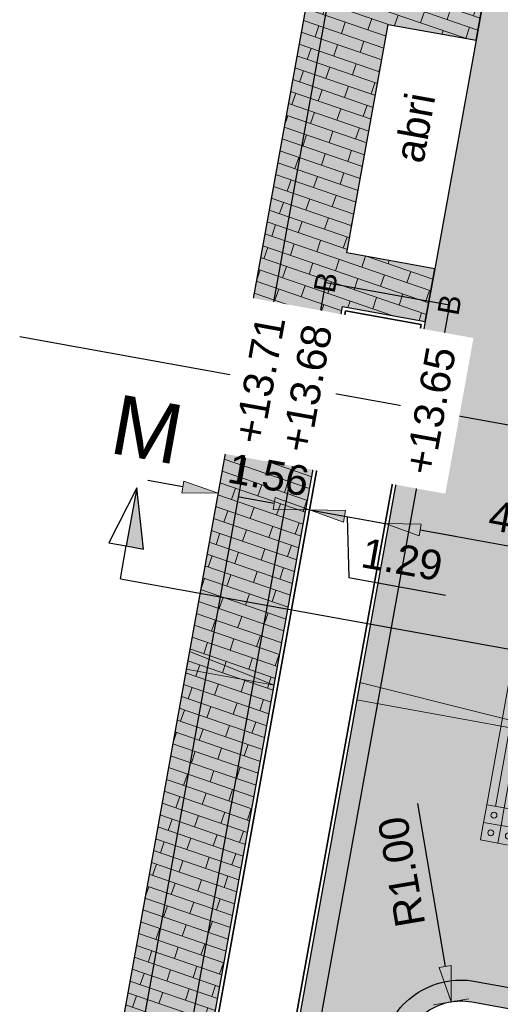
# Model space of a CAD drawing. Header units: metres. Extents: x 131295 to 132236, y 397710 to 398702.
# Tile 111 of 127: x 131681 to 131689, y 398648 to 398665. Entities that reach past the tile are written whole.
import ezdxf
from ezdxf.enums import TextEntityAlignment as Align

# ---------------------------------------------------------------- set-up
doc = ezdxf.new("R2010")
doc.units = ezdxf.units.M
doc.linetypes.add('AL-MATERIAALS', pattern=[2, 1, -1])
doc.layers.get('Defpoints').update_dxf_attribs({"color": 128})
for name, color, linetype, lineweight in [('N-D-dwarsprofiel situatie @ 0.2', 7, 'Continuous', 25), ('N-KO-opsluitband 60x200mm', 2, 'Continuous', 25), ('N-KO-opsluitband achterkant', 8, 'Continuous', 5), ('N-KO-tekst banden', 1, 'Continuous', 18), ('N-VH-afschotrichting @ 0.2', 250, 'Continuous', 18), ("N-VH-arcering 'MAT' grijs 254", 254, 'Continuous', 18), ('N-VH-arcering geleidelijntegels', 8, 'Continuous', 5), ('N-VH-arcering noppentegels', 8, 'Continuous', 5), ('N-VH-arcering SBS WF halfsteensverband', 8, 'Continuous', 5), ('X-AL-maatvoering', 1, 'Continuous', 18), ('X-AL-materiaalscheiding', 1, 'AL-MATERIAALS', 18), ('X-AL-planhoogte', 190, 'Continuous', 25), ('X-AL-tekst T2.5', 2, 'Continuous', 25)]:
    doc.layers.add(name, color=color, linetype=linetype, lineweight=lineweight)
doc.layers.add('N-IE-abri', color=190, linetype='Continuous', lineweight=18, true_color=0x7f00ff)
doc.layers.add("N-VH-arcering 'MAT' kleur 5 (roodbruin)", color=7, linetype='Continuous', lineweight=18, true_color=0xc5a6a0)
for name, color, linetype, plot in [('X-AL-contourlijnen', 30, 'Continuous', False), ('X-AL-hulplijn bandenlijnnummers', 30, 'Continuous', False), ('X-AL-hulplijn hoogtetekst', 190, 'Continuous', False)]:
    doc.layers.add(name, color=color, linetype=linetype, plot=plot)
doc.styles.add('CS Annotative', font='arial.ttf')
doc.dimstyles.new('CS Annotative', dxfattribs={"dimtxt": 2.5, "dimasz": 3, "dimexe": 0.18, "dimexo": 0.0625, "dimgap": 1, "dimtad": 1, "dimzin": 0, "dimdsep": 46, "dimtxsty": 'CS Annotative', "dimblk": 'CS Dimensionpijl', "dimcen": 0, "dimse1": 1, "dimse2": 1, "dimclrd": 256, "dimclre": 256, "dimclrt": 2, "dimadec": 0, "dimazin": 0, "dimtm": 1e-09, "dimtfac": 1, "dimtofl": 0, "dimtmove": 1, "dimatfit": 3, "dimfxl": 1, "dimtfillclr": 256, "dimtolj": 1, "dimtzin": 0, "dimarcsym": 0})

# ---------------------------------------------------------------- blocks, each defined once
blk = doc.blocks.new('CS Dimensionpijl')
h = blk.add_hatch(color=256)
h.dxf.hatch_style = 1
h.paths.add_polyline_path([(-1, -0.1667), (0, 0), (-1, 0.1667)])
at = {"flags": 128}
blk.add_lwpolyline([(0, 0.5), (0, -0.5)], dxfattribs=at)
blk.add_lwpolyline([(-1, -0.1667), (0, 0), (-1, 0.1667)], close=True, dxfattribs=at)
blk = doc.blocks.new('*D257')
at = {"layer": 'Defpoints', "color": 0, "transparency": 16777216}
for p in [(131684.366, 398657.637), (131685.901, 398657.359), (131685.723, 398656.375)]:
    blk.add_point(p, dxfattribs=at)
at = {"layer": 'X-AL-maatvoering', "lineweight": -2, "transparency": 16777216}
for p, q in [((131683.597, 398656.76), (131683.007, 398656.866)), ((131686.313, 398656.269), (131686.904, 398656.162))]:
    blk.add_line(p, q, dxfattribs=at)
at = {"layer": 'X-AL-maatvoering', "lineweight": -2, "transparency": 16777216, "xscale": 0.6000000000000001, "yscale": 0.6000000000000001, "zscale": 0.6000000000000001}
for p, rotation in [((131684.188, 398656.653), 349.7497511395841), ((131685.723, 398656.375), 169.749751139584)]:
    blk.add_blockref('CS Dimensionpijl', p, dxfattribs=dict(at, rotation=rotation))
at = {"layer": 'X-AL-maatvoering', "color": 2, "transparency": 16777216, "insert": (131685.036, 398656.962), "char_height": 0.5, "attachment_point": 5, "rotation": 349.7498, "style": 'CS Annotative'}
blk.add_mtext('\\A1;1.56', dxfattribs=at)
blk = doc.blocks.new('*D258')
at = {"layer": 'Defpoints', "color": 0, "transparency": 16777216}
for p in [(131685.901, 398657.359), (131686.994, 398656.145), (131686.703, 398654.537)]:
    blk.add_point(p, dxfattribs=at)
at = {"layer": 'X-AL-maatvoering', "lineweight": -2, "transparency": 16777216}
for p, q in [((131685.132, 398656.482), (131684.542, 398656.589)), ((131685.723, 398656.375), (131686.994, 398656.145)), ((131686.358, 398656.26), (131686.384, 398655.239)), ((131687.584, 398656.039), (131688.175, 398655.932)), ((131686.384, 398655.239), (131688.011, 398654.945))]:
    blk.add_line(p, q, dxfattribs=at)
at = {"layer": 'X-AL-maatvoering', "lineweight": -2, "transparency": 16777216, "xscale": 0.6000000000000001, "yscale": 0.6000000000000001, "zscale": 0.6000000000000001}
for p, rotation in [((131685.723, 398656.375), 349.749751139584), ((131686.994, 398656.145), 169.749751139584)]:
    blk.add_blockref('CS Dimensionpijl', p, dxfattribs=dict(at, rotation=rotation))
at = {"layer": 'X-AL-maatvoering', "color": 2, "transparency": 16777216, "insert": (131687.278, 398655.54), "char_height": 0.5, "attachment_point": 5, "rotation": 349.7498, "style": 'CS Annotative'}
blk.add_mtext('\\A1;1.29', dxfattribs=at)
blk = doc.blocks.new('*D266')
at = {"layer": 'Defpoints', "color": 0, "transparency": 16777216}
for p in [(131688.103, 398648.117), (131688.27, 398647.131)]:
    blk.add_point(p, dxfattribs=at)
at = {"layer": 'X-AL-maatvoering', "lineweight": -2, "transparency": 16777216}
blk.add_line((131687.539, 398651.445), (131688.003, 398648.709), dxfattribs=at)
at = {"layer": 'X-AL-maatvoering', "lineweight": -2, "transparency": 16777216, "xscale": 0.6000000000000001, "yscale": 0.6000000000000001, "zscale": 0.6000000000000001, "rotation": 279.6165836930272}
blk.add_blockref('CS Dimensionpijl', (131688.103, 398648.117), dxfattribs=at)
at = {"layer": 'X-AL-maatvoering', "color": 2, "transparency": 16777216, "insert": (131687.272, 398650.297), "char_height": 0.5, "attachment_point": 5, "rotation": 99.6166, "style": 'CS Annotative'}
blk.add_mtext('\\A1;R1.00', dxfattribs=at)
blk = doc.blocks.new('*U394')
at = {"ltscale": 0.2}
h = blk.add_hatch(color=256, dxfattribs=at)
h.dxf.hatch_style = 1
h.paths.add_polyline_path([(0, 0), (-22.141, 4.004), (-21.874, 5.48)])
blk.add_lwpolyline([(0, 0), (-22.141, 4.004), (-21.874, 5.48)], close=True, dxfattribs=at)
blk = doc.blocks.new('*U395')
at = {"ltscale": 0.2}
h = blk.add_hatch(color=256, dxfattribs=at)
h.dxf.hatch_style = 1
h.paths.add_polyline_path([(0, 0), (-7.38, 1.335), (-7.113, 2.811)])
blk.add_lwpolyline([(0, 0), (-7.38, 1.335), (-7.113, 2.811)], close=True, dxfattribs=at)
blk = doc.blocks.new('*U488')
for points in [[(0, 0.6), (0.3, 0.6), (0.3, 0.3), (0, 0.3)], [(0.3, 0.6), (0.6, 0.6), (0.6, 0.3), (0.3, 0.3)], [(0, 0.3), (0.3, 0.3), (0.3, 0), (0, 0)], [(0.3, 0.3), (0.6, 0.3), (0.6, 0), (0.3, 0)]]:
    blk.add_lwpolyline(points, close=True)
for centre in [(0.15, 0.45), (0.45, 0.45), (0.15, 0.15), (0.45, 0.15)]:
    blk.add_circle(centre, 0.05)
blk = doc.blocks.new('*U490')
for points in [[(0, 0), (-1.263, -6.987), (-0.968, -7.04), (0.295, -0.053)], [(0.148, -0.027), (-1.116, -7.013), (-1.116, -7.013), (0.148, -0.027)]]:
    blk.add_lwpolyline(points, close=True)
blk = doc.blocks.new('*U520')
blk.add_hatch(color=256).paths.add_polyline_path([(-58.544, 13.435), (-57.087, 13.171), (-57.664, 18.297)])
for p, q in [((-57.664, 18.297), (-60.001, 13.699)), ((-57.664, 18.297), (-58.544, 13.435)), ((-57.087, 13.171), (-57.664, 18.297)), ((-60.001, 13.699), (-58.544, 13.435)), ((-58.544, 13.435), (-57.087, 13.171))]:
    blk.add_line(p, q)
at = {"ltscale": 10, "flags": 128}
blk.add_lwpolyline([(-59.042, 10.677), (-58.544, 13.435)], dxfattribs=at)
blk.add_lwpolyline([(-59.042, 10.677), (49.202, -8.897)])
at = {"lineweight": 50, "style": 'CS Annotative'}
for tag, p in [('Dwp1:', (-56.778, 23.218)), ('Dwp2:', (51.471, 3.632))]:
    blk.add_attdef(tag, text='', height=5, rotation=349.75, dxfattribs=at).set_placement(p, align=Align.MIDDLE_CENTER)
blk = doc.blocks.new('*D523')
at = {"layer": 'Defpoints', "color": 0, "transparency": 16777216}
for p in [(131686.994, 398656.145), (131691.678, 398655.298), (131691.678, 398655.298)]:
    blk.add_point(p, dxfattribs=at)
at = {"layer": 'X-AL-maatvoering', "lineweight": -2, "transparency": 16777216}
blk.add_line((131687.584, 398656.039), (131691.088, 398655.405), dxfattribs=at)
at = {"layer": 'X-AL-maatvoering', "lineweight": -2, "transparency": 16777216, "xscale": 0.6000000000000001, "yscale": 0.6000000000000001, "zscale": 0.6000000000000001}
for p, rotation in [((131686.994, 398656.145), 169.7497511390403), ((131691.678, 398655.298), 349.7497511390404)]:
    blk.add_blockref('CS Dimensionpijl', p, dxfattribs=dict(at, rotation=rotation))
at = {"layer": 'X-AL-maatvoering', "color": 2, "transparency": 16777216, "insert": (131689.417, 398656.17), "char_height": 0.5, "attachment_point": 5, "rotation": 349.7498, "style": 'CS Annotative'}
blk.add_mtext('\\A1;4.76', dxfattribs=at)

msp = doc.modelspace()

# ---------------------------------------------------------------- hatches: boundary and pattern name
at = {"layer": "N-VH-arcering 'MAT' grijs 254"}
h = msp.add_hatch(color=256, dxfattribs=at)
h.dxf.hatch_style = 1
edge = h.paths.add_edge_path()
edge.add_line((131693.647, 398670.345), (131693.7, 398670.64))
edge.add_line((131693.7, 398670.64), (131693.754, 398670.935))
edge.add_line((131693.754, 398670.935), (131693.807, 398671.23))
edge.add_line((131693.807, 398671.23), (131693.861, 398671.526))
edge.add_line((131693.861, 398671.526), (131693.914, 398671.821))
edge.add_line((131693.914, 398671.821), (131693.967, 398672.116))
edge.add_line((131693.967, 398672.116), (131694.021, 398672.411))
edge.add_line((131694.021, 398672.411), (131694.074, 398672.706))
edge.add_line((131694.074, 398672.706), (131694.127, 398673.002))
edge.add_line((131694.127, 398673.002), (131694.181, 398673.297))
edge.add_line((131694.181, 398673.297), (131694.234, 398673.592))
edge.add_line((131694.234, 398673.592), (131694.288, 398673.887))
edge.add_line((131694.288, 398673.887), (131694.341, 398674.183))
edge.add_line((131694.341, 398674.183), (131694.394, 398674.478))
edge.add_line((131694.394, 398674.478), (131694.69, 398674.424))
edge.add_line((131694.69, 398674.424), (131695.104, 398675.366))
edge.add_line((131695.104, 398675.366), (131694.169, 398675.535))
edge.add_arc((131694.347, 398676.519), 1, 169.7498, 259.7498, ccw=False)
edge.add_line((131693.363, 398676.697), (131694.692, 398684.046))
edge.add_arc((131695.676, 398683.868), 1, 79.7498, 169.7498, ccw=False)
edge.add_line((131695.854, 398684.852), (131696.788, 398684.683))
edge.add_arc((131694.031, 398685.168), 2.8, 350.0262, 439.9507)
edge.add_line((131694.519, 398687.925), (131693.607, 398688.163))
edge.add_line((131693.607, 398688.163), (131691.236, 398675.049))
edge.add_line((131691.236, 398675.049), (131691.147, 398675.065))
edge.add_line((131691.147, 398675.065), (131689.503, 398665.975))
edge.add_line((131689.503, 398665.975), (131688.861, 398666.134))
edge.add_line((131688.861, 398666.134), (131688.522, 398664.26))
edge.add_line((131688.522, 398664.26), (131687.828, 398660.422))
edge.add_line((131687.828, 398660.422), (131687.668, 398659.536))
edge.add_line((131687.668, 398659.536), (131684.432, 398641.643))
edge.add_line((131684.432, 398641.643), (131687.188, 398641.144))
edge.add_arc((131687.366, 398642.128), 1, 169.7498, 259.7498, ccw=False)
edge.add_line((131686.382, 398642.306), (131687.286, 398647.309))
edge.add_arc((131688.27, 398647.131), 1, 79.7498, 169.7498, ccw=False)
edge.add_line((131688.448, 398648.115), (131690.121, 398647.813))
edge.add_line((131690.121, 398647.813), (131691.189, 398653.717))
edge.add_line((131691.189, 398653.717), (131691.131, 398654.744))
edge.add_line((131691.131, 398654.744), (131690.835, 398654.797))
edge.add_line((131690.835, 398654.797), (131690.871, 398654.994))
edge.add_line((131690.871, 398654.994), (131690.924, 398655.289))
edge.add_line((131690.924, 398655.289), (131690.978, 398655.584))
edge.add_line((131690.978, 398655.584), (131691.031, 398655.879))
edge.add_line((131691.031, 398655.879), (131691.085, 398656.175))
edge.add_line((131691.085, 398656.175), (131691.138, 398656.47))
edge.add_line((131691.138, 398656.47), (131691.191, 398656.765))
edge.add_line((131691.191, 398656.765), (131691.245, 398657.06))
edge.add_line((131691.245, 398657.06), (131691.298, 398657.355))
edge.add_line((131691.298, 398657.355), (131691.351, 398657.651))
edge.add_line((131691.351, 398657.651), (131691.405, 398657.946))
edge.add_line((131691.405, 398657.946), (131691.458, 398658.241))
edge.add_line((131691.458, 398658.241), (131691.512, 398658.536))
edge.add_line((131691.512, 398658.536), (131691.565, 398658.832))
edge.add_line((131691.565, 398658.832), (131691.618, 398659.127))
edge.add_line((131691.618, 398659.127), (131691.672, 398659.422))
edge.add_line((131691.672, 398659.422), (131691.725, 398659.717))
edge.add_line((131691.725, 398659.717), (131691.779, 398660.012))
edge.add_line((131691.779, 398660.012), (131691.832, 398660.308))
edge.add_line((131691.832, 398660.308), (131691.885, 398660.603))
edge.add_line((131691.885, 398660.603), (131691.939, 398660.898))
edge.add_line((131691.939, 398660.898), (131691.992, 398661.193))
edge.add_line((131691.992, 398661.193), (131692.045, 398661.488))
edge.add_line((131692.045, 398661.488), (131692.099, 398661.784))
edge.add_line((131692.099, 398661.784), (131692.152, 398662.079))
edge.add_line((131692.152, 398662.079), (131692.206, 398662.374))
edge.add_line((131692.206, 398662.374), (131692.259, 398662.669))
edge.add_line((131692.259, 398662.669), (131692.312, 398662.964))
edge.add_line((131692.312, 398662.964), (131692.366, 398663.26))
edge.add_line((131692.366, 398663.26), (131692.419, 398663.555))
edge.add_line((131692.419, 398663.555), (131692.473, 398663.85))
edge.add_line((131692.473, 398663.85), (131692.526, 398664.145))
edge.add_line((131692.526, 398664.145), (131692.579, 398664.441))
edge.add_line((131692.579, 398664.441), (131692.633, 398664.736))
edge.add_line((131692.633, 398664.736), (131692.686, 398665.031))
edge.add_line((131692.686, 398665.031), (131692.739, 398665.326))
edge.add_line((131692.739, 398665.326), (131692.793, 398665.621))
edge.add_line((131692.793, 398665.621), (131692.846, 398665.917))
edge.add_line((131692.846, 398665.917), (131692.9, 398666.212))
edge.add_line((131692.9, 398666.212), (131692.953, 398666.507))
edge.add_line((131692.953, 398666.507), (131693.006, 398666.802))
edge.add_line((131693.006, 398666.802), (131693.06, 398667.097))
edge.add_line((131693.06, 398667.097), (131693.113, 398667.393))
edge.add_line((131693.113, 398667.393), (131693.167, 398667.688))
edge.add_line((131693.167, 398667.688), (131693.22, 398667.983))
edge.add_line((131693.22, 398667.983), (131693.273, 398668.278))
edge.add_line((131693.273, 398668.278), (131693.327, 398668.574))
edge.add_line((131693.327, 398668.574), (131693.38, 398668.869))
edge.add_line((131693.38, 398668.869), (131693.433, 398669.164))
edge.add_line((131693.433, 398669.164), (131693.487, 398669.459))
edge.add_line((131693.487, 398669.459), (131693.54, 398669.754))
edge.add_line((131693.54, 398669.754), (131693.594, 398670.05))
edge.add_line((131693.594, 398670.05), (131693.647, 398670.345))
at = {"layer": "N-VH-arcering 'MAT' kleur 5 (roodbruin)"}
h = msp.add_hatch(color=256, dxfattribs=at)
h.dxf.hatch_style = 1
h.paths.add_polyline_path([(131686.028, 398666.84), (131681.57, 398642.16), (131683.046, 398641.893), (131686.278, 398659.788), (131687.668, 398659.536), (131687.828, 398660.422), (131686.352, 398660.689), (131687.046, 398664.526), (131688.522, 398664.26), (131688.861, 398666.134)])
at = {"layer": 'N-VH-arcering SBS WF halfsteensverband'}
h = msp.add_hatch(dxfattribs=at)
h.set_pattern_fill('CS-WF HALFSTV', color=256, scale=20, angle=180)
h.set_pattern_definition([(341.01877456, (26375.6293, 79453.50667), (0.06505166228, 0.18912504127), []), (251.01877456, (26375.6293, 79453.50667), (0.31319842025, -0.31922836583), [0.2, -0.2])])
h.paths.add_polyline_path([(131686.028, 398666.84), (131681.57, 398642.16), (131683.046, 398641.893), (131686.278, 398659.788), (131687.668, 398659.536), (131687.828, 398660.422), (131686.352, 398660.689), (131687.046, 398664.526), (131688.522, 398664.26), (131688.861, 398666.134)])

# ---------------------------------------------------------------- linework, layer by layer
at = {"layer": 'N-IE-abri', "ltscale": 2, "flags": 128}
msp.add_lwpolyline([(131688.522, 398664.26), (131687.046, 398664.526), (131686.352, 398660.689), (131687.828, 398660.422)], close=True, dxfattribs=at)
at = {"layer": 'N-KO-opsluitband 60x200mm', "flags": 128}
msp.add_lwpolyline([(131686.278, 398659.788), (131687.668, 398659.536), (131684.432, 398641.643), (131683.046, 398641.893)], close=True, dxfattribs=at)
msp.add_lwpolyline([(131688.861, 398640.842), (131687.188, 398641.144, -0.414214), (131686.382, 398642.306), (131687.286, 398647.309, -0.414214), (131688.448, 398648.115), (131690.121, 398647.813)], format="xyb", dxfattribs=at)
at = {"layer": 'N-KO-opsluitband achterkant', "flags": 128}
msp.add_lwpolyline([(131686.327, 398659.718), (131687.598, 398659.488), (131684.384, 398641.712), (131683.116, 398641.942)], close=True, dxfattribs=at)
at = {"layer": 'X-AL-contourlijnen', "flags": 128}
msp.add_lwpolyline([(131693.607, 398688.163), (131691.236, 398675.049), (131691.147, 398675.065), (131689.503, 398665.975), (131688.861, 398666.134), (131688.522, 398664.26), (131687.828, 398660.422), (131687.668, 398659.536), (131684.432, 398641.643)], dxfattribs=at)
for points in [[(131686.028, 398666.84), (131681.57, 398642.16), (131683.046, 398641.893), (131686.278, 398659.788), (131687.668, 398659.536), (131687.828, 398660.422), (131686.352, 398660.689), (131687.046, 398664.526), (131688.522, 398664.26), (131688.861, 398666.134)], [(131687.828, 398660.422), (131686.352, 398660.689), (131687.046, 398664.526), (131688.522, 398664.26)], [(131687.668, 398659.536), (131684.432, 398641.643), (131683.046, 398641.893), (131686.278, 398659.788)], [(131687.598, 398659.488), (131686.327, 398659.718), (131683.116, 398641.942), (131684.384, 398641.712)], [(131687.598, 398659.488), (131684.384, 398641.712), (131683.116, 398641.942), (131686.327, 398659.718)]]:
    msp.add_lwpolyline(points, close=True, dxfattribs=at)
msp.add_lwpolyline([(131687.286, 398647.309, -0.414214), (131688.448, 398648.115), (131690.121, 398647.813)], format="xyb", dxfattribs=at)
at = {"layer": 'X-AL-hulplijn bandenlijnnummers', "flags": 128}
msp.add_lwpolyline([(131685.996, 398660.194), (131688.075, 398659.818), (131684.715, 398641.236), (131682.639, 398641.611)], close=True, dxfattribs=at)
msp.add_lwpolyline([(131688.503, 398640.551), (131687.125, 398640.8, -0.414214), (131686.037, 398642.369), (131686.942, 398647.371, -0.414214), (131688.511, 398648.459), (131689.888, 398648.21)], format="xyb", dxfattribs=at)
at = {"layer": 'X-AL-hulplijn hoogtetekst', "flags": 128}
for points in [[(131681.914, 398642.098), (131686.383, 398666.837)], [(131680.857, 398659.288), (131707.673, 398654.438)]]:
    msp.add_lwpolyline(points, dxfattribs=at)
msp.add_lwpolyline([(131685.996, 398660.194), (131688.075, 398659.818), (131684.715, 398641.236), (131682.639, 398641.611)], close=True, dxfattribs=at)
at = {"layer": 'X-AL-materiaalscheiding', "flags": 128}
for points in [[(131688.861, 398666.134), (131688.522, 398664.26)], [(131687.668, 398659.536), (131687.828, 398660.422)]]:
    msp.add_lwpolyline(points, dxfattribs=at)

# ---------------------------------------------------------------- block references
at = {"layer": 'N-D-dwarsprofiel situatie @ 0.2'}
ref = msp.add_blockref('*U520', (131694.356, 398653.083), dxfattribs=dict(at, xscale=0.2, yscale=0.2, zscale=0.2))
ref.add_attrib('Dwp1:', 'M', dxfattribs={"layer": '0', "lineweight": 50, "height": 1, "rotation": 349.75, "style": 'CS Annotative'}).set_placement((131683, 398657.726), align=Align.MIDDLE_CENTER)
at = {"layer": 'N-VH-afschotrichting @ 0.2', "xscale": 0.2, "yscale": 0.2, "zscale": 0.2}
for name, p in [('*U395', (131685.131, 398653.434)), ('*U394', (131690.947, 398652.382))]:
    msp.add_blockref(name, p, dxfattribs=at)
at = {"layer": 'N-VH-arcering geleidelijntegels'}
msp.add_blockref('*U490', (131689.964, 398658.41), dxfattribs=at)
at = {"layer": 'N-VH-arcering noppentegels', "rotation": 169.7497511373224}
msp.add_blockref('*U488', (131689.291, 398651.316), dxfattribs=at)

# ---------------------------------------------------------------- texts
at = {"layer": 'N-KO-tekst banden', "style": 'CS Annotative'}
for p in [(131685.996, 398660.194), (131688.075, 398659.818)]:
    msp.add_text('B', height=0.36, rotation=79.7042, dxfattribs=at).set_placement(p, align=Align.MIDDLE)
at = {"layer": 'X-AL-tekst T2.5', "insert": (131687.495, 398662.791), "char_height": 0.5, "attachment_point": 5, "rotation": 79.7498, "style": 'CS Annotative'}
msp.add_mtext_dynamic_manual_height_columns('abri', width=2.74752, gutter_width=1.8, heights=[0], dxfattribs=at)

# ---------------------------------------------------------------- dimensions: what is measured, and where the dimension line sits
at = {"layer": 'X-AL-maatvoering'}
dim = msp.add_aligned_dim(p1=(131686.994, 398656.145), p2=(131691.678, 398655.298), distance=0, dimstyle='CS Annotative', dxfattribs=at)
dim.commit()
dim.dimension.update_dxf_attribs({"geometry": '*D523', "text_midpoint": (131689.417, 398656.17)})
dim = msp.add_radius_dim(center=(131688.27, 398647.131), mpoint=(131688.103, 398648.117), dimstyle='CS Annotative', dxfattribs=at)
dim.commit()
dim.dimension.update_dxf_attribs({"geometry": '*D266', "text_midpoint": (131687.272, 398650.297)})

# ---------------------------------------------------------------- next in the draw order: texts
at = {"layer": 'X-AL-planhoogte', "char_height": 0.5, "attachment_point": 5, "rotation": 79.7498, "style": 'CS Annotative', "bg_fill": 2}
for s, insert in [('+13.71', (131684.888, 398658.559)), ('+13.65', (131687.753, 398658.041))]:
    msp.add_mtext(s, dxfattribs=dict(at, insert=insert))

# ---------------------------------------------------------------- next in the draw order: texts
at = {"layer": 'X-AL-planhoogte', "insert": (131685.675, 398658.416), "char_height": 0.5, "attachment_point": 5, "rotation": 79.7498, "style": 'CS Annotative', "bg_fill": 2}
msp.add_mtext('+13.68', dxfattribs=at)

# ---------------------------------------------------------------- next in the draw order: dimensions: what is measured, and where the dimension line sits
at = {"layer": 'X-AL-maatvoering'}
for base, p1, p2, angle, picture, middle, dimtype in [((131685.723, 398656.375), (131684.366, 398657.637), (131685.901, 398657.359), 349.7498, '*D257', (131684.955, 398656.514), 161), ((131686.994, 398656.145), (131685.901, 398657.359), (131686.703, 398654.537), 169.7498, '*D258', (131686.581, 398655.204), 160)]:
    dim = msp.add_linear_dim(base=base, p1=p1, p2=p2, angle=angle, dimstyle='CS Annotative', dxfattribs=at)
    dim.commit()
    dim.dimension.update_dxf_attribs({"geometry": picture, "text_midpoint": middle, "dimtype": dimtype})

doc.saveas('drawing.dxf')
